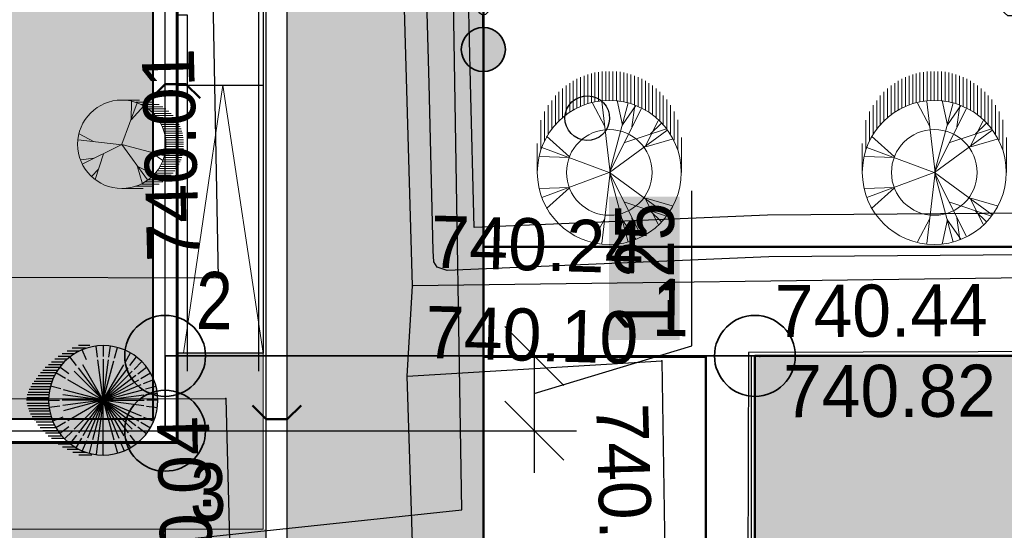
# Model space of a CAD drawing. Header units: millimetres. Extents: x -257011 to 237647566, y 2784933 to 6706507.
# Tile 62 of 256: x 10597678 to 10614228, y 2937160 to 2945731. Entities that reach past the tile are written whole.
import ezdxf
from ezdxf import colors
from ezdxf.entities.mleader import LeaderData, LeaderLine
from ezdxf.math import Vec2, Vec3

# ---------------------------------------------------------------- set-up
doc = ezdxf.new("R2010")
doc.units = ezdxf.units.MM
doc.header["$LTSCALE"] = 1000
doc.header["$PDMODE"] = 32
doc.header["$PDSIZE"] = 0.3
for name, pattern in [('ACAD_ISO02W100', [15, 12, -3]), ('Д_ТРОТ_ТРУБА', [3, 1.5, -1.5]), ('Контура низ откосов  Штриховая 0.1-0.5 - - - - - - -', [0.6, 0.1, -0.5])]:
    doc.linetypes.add(name, pattern=pattern)
for name, color, linetype in [('(004) Точки рельефа', 7, 'Continuous'), ('(007) Здания', 7, 'Continuous'), ('(013) Газ', 40, 'ИК_Газопровод -------г--------'), ('(014) Водопровод', 5, 'ИК_Водопровод -------в--------'), ('(025) Дорога', 7, 'Continuous'), ('(035) Откосы', 7, 'Continuous'), ('(038) Деревья', 7, 'Continuous'), ('(040) Ограда', 7, 'Continuous'), ('TREE', 74, 'Continuous')]:
    doc.layers.add(name, color=color, linetype=linetype)
doc.layers.add('.', color=7, linetype='Continuous', lineweight=15)
doc.styles.add('ATTR', font='romans.shx', dxfattribs={"width": 0.8, "height": 0.470416})
doc.styles.add('D-431', font='txt', dxfattribs={"width": 2})
doc.styles.add('S', font='txtwr', dxfattribs={"oblique": 15})
doc.styles.get("Standard").update_dxf_attribs({"font": 'ARIALN.TTF'})
doc.styles.add('X_ISO', font='isocpeui.ttf')
doc.linetypes.add('FENCELINE1', pattern='A,6.35,-2.54,[133,ltypeshp.shx,S=2.54,R=0,X=-2.54,Y=0],-2.54,25.4', length=36.83)
doc.linetypes.add('KANALIS_K', pattern='A,1,["<",Standard,S=1.8,R=0,X=-0.9,Y=-0.9],3,-1,["К",Standard,S=1.8,R=0,X=-0.9,Y=-0.9],-1,10', length=16)
doc.linetypes.add('ИК_Водопровод -------в--------', pattern='A,9,-0.6,["В",Standard,S=1.2,R=0,X=0,Y=-0.6],-1.2', length=10.8)
doc.linetypes.add('ИК_Воздушка ------- --------', pattern='A,9,-0.6,["Z",Standard,S=1.2,R=70,X=0.6,Y=-0.65],-1', length=10.6)
doc.linetypes.add('ИК_Газопровод -------г--------', pattern='A,9,-0.6,["Г",Standard,S=1.2,R=0,X=0,Y=-0.6],-1.2', length=10.8)
doc.linetypes.add('ОТКОСЫ_НЕУКР', pattern='A,0.5,["|",Standard,S=1.2,R=0,X=0,Y=-1.2],1,["|",Standard,S=0.5,R=0,X=0,Y=-0.5],0.5', length=2)
doc.dimstyles.new('ISO-25_WS', dxfattribs={"dimscale": 141.414141, "dimtxt": 7, "dimasz": 7, "dimexe": 5, "dimexo": 20, "dimgap": 2, "dimtad": 1, "dimdec": 0, "dimdsep": 46, "dimtxsty": 'Standard', "dimblk": 'OBLIQUE', "dimcen": 2.5, "dimdle": 5, "dimclrd": 5, "dimclre": 5, "dimclrt": 5, "dimadec": 0, "dimazin": 0, "dimtfac": 1, "dimtdec": 0, "dimtmove": 0, "dimatfit": 3, "dimldrblk": 'OBLIQUE', "dimfxl": 0, "dimtolj": 1, "dimtzin": 0, "dimlwd": 30, "dimlwe": 30, "dimarcsym": 0})

# ---------------------------------------------------------------- blocks, each defined once
blk = doc.blocks.new('d')
at = {"layer": '(038) Деревья', "color": 30}
blk.add_ellipse((0, 0), major_axis=(0.265, 0.265), ratio=1, start_param=5.497787, end_param=11.780972, dxfattribs=at)
blk = doc.blocks.new('I00250')
at = {"color": 7}
blk.add_solid([(0, 0), (-0.48, 0.83), (0.48, 0.83)], dxfattribs=at)
at = {"color": 4, "linetype": 'Continuous', "style": 'S', "oblique": 15}
blk.add_attdef('Z', (1.245141, 0.11087), '', height=2, dxfattribs=at)
blk = doc.blocks.new('kjvklglhl')
at = {"layer": '(004) Точки рельефа'}
for p in [(330.341, 516.212), (333.604, 516.168), (339.442, 515.154), (339.476, 515.145), (337.831, 515.029), (333.556, 514.65), (330.524, 514.19)]:
    blk.add_point(p, dxfattribs=at)
at = {"layer": '(007) Здания'}
blk.add_lwpolyline([(374.581, 503.36), (339.692, 502.379), (339.333, 515.161), (374.221, 516.142)], dxfattribs=at)
at = {"layer": '(013) Газ', "linetype": 'ИК_Воздушка ------- --------', "ltscale": 0.5, "flags": 128}
blk.add_lwpolyline([(292.909, 529.889), (292.062, 534.008), (300.797, 535.523), (378.045, 536.01), (380.152, 536.01), (380.512, 520.117), (378.614, 520.082), (373.886, 519.972), (374, 516.282), (339.283, 515.209), (339.606, 502.365), (340.619, 488.79), (341.059, 475.484), (341.059, 475.484), (344.329, 475.58), (345.717, 447.337), (345.717, 447.337)], dxfattribs=at)
at = {"layer": '(014) Водопровод', "ltscale": 0.5, "flags": 128}
blk.add_lwpolyline([(313.499, 509.603), (334.539, 512.433), (333.84, 528.157), (363.046, 530.904), (398.253, 533.905)], dxfattribs=at)
at = {"layer": '(025) Дорога', "linetype": 'Д_ТРОТ_ТРУБА', "flags": 128}
for points in [[(269.368, 515.247), (282.156, 517.109), (283.702, 507.914), (307.271, 511.692), (310.476, 513.628), (310.443, 515.538), (318.567, 515.917), (330.341, 516.212), (329.81, 527.423), (321.381, 528.706), (305.268, 531.339), (301.294, 530.976)], [(333.604, 516.168), (332.964, 527.46), (378.93, 529.121), (379.066, 528.657), (379.066, 527.246)], [(379.066, 525.545), (379.066, 521.091), (372.609, 521.091), (372.613, 518.239), (373.418, 517.642), (366.333, 517.518), (333.604, 516.168)], [(338.216, 506.163), (338.36, 502.868), (334.283, 502.595), (333.556, 514.65), (337.831, 515.029)], [(337.831, 515.029), (338.067, 509.596)]]:
    blk.add_lwpolyline(points, dxfattribs=at)
at = {"layer": '(025) Дорога', "linetype": 'Контура низ откосов  Штриховая 0.1-0.5 - - - - - - -'}
blk.add_lwpolyline([(333.556, 514.65), (333.604, 516.168)], dxfattribs=at)
at = {"layer": '(025) Дорога', "linetype": 'Д_ТРОТ_ТРУБА', "flags": 128}
blk.add_lwpolyline([(269.368, 515.247), (270.684, 506.001), (279.473, 507.345), (281.553, 506.423), (308.542, 510.883), (312.531, 513.649), (318.524, 513.838), (330.524, 514.19), (333.406, 460.634), (331.811, 454.811, 1.56758), (332.906, 443.73, 0.509364), (333.962, 453.359), (336.672, 456.912), (338.021, 457.657), (347.714, 458.292), (347.773, 448.108), (343.552, 448.203), (343.703, 435.09)], format="xyb", dxfattribs=at)
at = {"layer": '(035) Откосы', "linetype": 'ОТКОСЫ_НЕУКР', "ltscale": 0.5}
blk.add_lwpolyline([(333.787, 519.563), (333.534, 524.149), (333.576, 524.429), (333.871, 524.832), (362.842, 526.167), (362.988, 526.174), (363.23, 526.062), (363.288, 525.847), (363.822, 518.047), (363.7, 517.812), (363.34, 517.678), (339.576, 516.822), (334.182, 516.44), (334.01, 516.495), (333.954, 516.578), (333.936, 516.762), (333.787, 519.563)], dxfattribs=at)
at = {"layer": '(035) Откосы', "linetype": 'Контура низ откосов  Штриховая 0.1-0.5 - - - - - - -', "ltscale": 0.5}
blk.add_lwpolyline([(334.486, 519.601), (334.237, 524.116), (334.242, 524.148), (362.613, 525.455), (363.098, 518.37), (339.538, 517.521), (334.615, 517.173)], close=True, dxfattribs=at)
at = {"layer": '(007) Здания', "color": 0, "xscale": 0.4999999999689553, "yscale": 0.4999999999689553, "zscale": 0.4999999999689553, "rotation": 180.7371977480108}
blk.add_blockref('I00250', (339.668, 515.171), dxfattribs=at)
at = {"layer": '(038) Деревья', "color": 30, "linetype": 'Continuous'}
blk.add_blockref('d', (336.462, 519.064), dxfattribs=at)
at = {"layer": '(004) Точки рельефа', "style": 'D-431'}
for s, rotation, p in [('740.01', 93.1161, (330.011, 516.482)), ('740.44', 1.9114, (339.719, 515.477)), ('740.82', 1.7544, (339.893, 514.138)), ('740.26', 273.2126, (336.745, 514.27)), ('740.04', 93.0797, (330.437, 510.317))]:
    blk.add_text(s, height=0.875, rotation=rotation, dxfattribs=at).set_placement(p)
for s, p in [('740.24', (333.891, 516.483)), ('740.10', (333.843, 514.965))]:
    blk.add_text(s, height=0.875, dxfattribs=at).set_placement(p)
blk = doc.blocks.new('dhdyfh')
at = {"layer": 'TREE', "color": 92, "lineweight": 20}
for p, q in [((10254217, 5666691), (10254217, 5666204)), ((10254277, 5666217), (10254277, 5666705)), ((10254338, 5666714), (10254338, 5666227)), ((10254398, 5666235), (10254398, 5666724)), ((10254459, 5666724), (10254459, 5666238)), ((10254519, 5666243), (10254519, 5666724)), ((10254580, 5666724), (10254580, 5666240)), ((10254640, 5666233), (10254640, 5666724)), ((10254701, 5666717), (10254701, 5666227)), ((10254761, 5666215), (10254761, 5666706)), ((10254822, 5666693), (10254822, 5666199)), ((10253854, 5666529), (10253854, 5666039)), ((10253914, 5666083), (10253914, 5666567)), ((10253975, 5666109), (10253975, 5666601)), ((10254035, 5666629), (10254035, 5666140)), ((10254096, 5666652), (10254096, 5666163)), ((10254156, 5666184), (10254156, 5666675)), ((10254882, 5666186), (10254882, 5666674)), ((10254943, 5666652), (10254943, 5666166)), ((10255003, 5666140), (10255003, 5666629)), ((10255064, 5666601), (10255064, 5666114)), ((10255125, 5666081), (10255125, 5666565)), ((10255185, 5666529), (10255185, 5666042)), ((10253672, 5665895), (10253672, 5666384)), ((10253733, 5665949), (10253733, 5666439)), ((10253793, 5665998), (10253793, 5666487)), ((10255246, 5665998), (10255246, 5666487)), ((10255306, 5666441), (10255306, 5665949)), ((10255367, 5665893), (10255367, 5666384)), ((10253551, 5665761), (10253551, 5666240)), ((10253612, 5665831), (10253612, 5666323)), ((10254443, 5665800), (10254236, 5666193)), ((10254532, 5665031), (10254393, 5666223)), ((10254522, 5665028), (10254837, 5666198)), ((10254739, 5665821), (10254650, 5666236)), ((10255427, 5666323), (10255427, 5665828)), ((10255488, 5665756), (10255488, 5666256)), ((10253430, 5665555), (10253430, 5666052)), ((10253491, 5665666), (10253491, 5666158)), ((10254522, 5665031), (10255054, 5666100)), ((10254739, 5665828), (10254966, 5666152)), ((10254897, 5665793), (10254946, 5666154)), ((10255548, 5666158), (10255548, 5665664)), ((10255609, 5665574), (10255609, 5666055)), ((10253370, 5665419), (10253370, 5665908)), ((10255123, 5665467), (10255340, 5665898)), ((10255669, 5665911), (10255669, 5665409)), ((10254522, 5665028), (10255488, 5665736)), ((10254778, 5665531), (10255478, 5665762)), ((10255212, 5665677), (10255390, 5665854)), ((10253851, 5665290), (10253466, 5665636)), ((10255133, 5665459), (10255577, 5665590)), ((10255730, 5665030), (10255730, 5665615)), ((10253309, 5665030), (10253309, 5665514)), ((10254519, 5665030), (10253387, 5665451)), ((10253851, 5665282), (10253348, 5665297))]:
    blk.add_line(p, q, dxfattribs=at)
at = {"layer": 'TREE', "color": 30, "lineweight": 20, "true_color": 0xf8991e}
for p, q in [((10254519, 5665030), (10253387, 5664608)), ((10254532, 5665028), (10254393, 5663836)), ((10254522, 5665031), (10254837, 5663861)), ((10254522, 5665031), (10255488, 5664323)), ((10254522, 5665028), (10255054, 5663959)), ((10253851, 5664777), (10253348, 5664762)), ((10253851, 5664769), (10253466, 5664423)), ((10255123, 5664592), (10255340, 5664161)), ((10255133, 5664600), (10255577, 5664469)), ((10254778, 5664528), (10255478, 5664297)), ((10255212, 5664382), (10255390, 5664205)), ((10254443, 5664259), (10254236, 5663866)), ((10254739, 5664238), (10254650, 5663823)), ((10254739, 5664231), (10254966, 5663908)), ((10254897, 5664266), (10254946, 5663905))]:
    blk.add_line(p, q, dxfattribs=at)
blk.add_circle((10254519, 5665030), 1210, dxfattribs=at)
at = {"layer": 'TREE', "color": 92, "lineweight": 20}
blk.add_circle((10254519, 5665030), 720, dxfattribs=at)
at = {"layer": 'TREE', "color": 30, "lineweight": 20, "true_color": 0xf8991e, "style": 'ATTR', "width": 0.8, "flags": 9}
for p in [(10254522, 5665031), (10254522, 5665028)]:
    blk.add_attdef('ESTCODE', p, '', height=14.1, rotation=90, dxfattribs=at)
blk = doc.blocks.new('16')
h = blk.add_hatch(color=256)
h.dxf.hatch_style = 1
h.set_gradient(color1=(153, 204, 102), one_color=1, tint=1, name='SPHERICAL')
h.paths.add_polyline_path([(16382639, 10776741, 1), (16386324, 10776741, 1)])
blk.add_circle((16384481, 10776741), 1842)
at = {"layer": 'TREE'}
for p, q in [((16383746, 10778014), (16383560, 10778336)), ((16384102, 10778156), (16384005, 10778520)), ((16384290, 10778196), (16384241, 10778567)), ((16384481, 10778583), (16384481, 10778214)), ((16384673, 10778196), (16384722, 10778567)), ((16384938, 10778583), (16385310, 10778583)), ((16385044, 10778100), (16385186, 10778442)), ((16385074, 10778491), (16385524, 10778491)), ((16385282, 10778398), (16385700, 10778398)), ((16385450, 10778306), (16385862, 10778306)), ((16383442, 10777780), (16383179, 10778043)), ((16383584, 10777909), (16383360, 10778202)), ((16384481, 10776741), (16383791, 10777937)), ((16384481, 10776741), (16384124, 10778075)), ((16384481, 10776741), (16384302, 10778103)), ((16384481, 10778122), (16384481, 10776741)), ((16384481, 10776741), (16384661, 10778103)), ((16384481, 10776741), (16385172, 10777937)), ((16385378, 10777909), (16385603, 10778202)), ((16385595, 10778214), (16385999, 10778214)), ((16385701, 10778122), (16386115, 10778122)), ((16385799, 10778030), (16386226, 10778030)), ((16385881, 10777938), (16386324, 10777938)), ((16383208, 10777476), (16382886, 10777662)), ((16383317, 10777634), (16383020, 10777862)), ((16384481, 10776741), (16383504, 10777717)), ((16384481, 10776741), (16383643, 10777834)), ((16384481, 10776741), (16385320, 10777834)), ((16384481, 10776741), (16385458, 10777717)), ((16385646, 10777634), (16385943, 10777862)), ((16385755, 10777476), (16386077, 10777662)), ((16385956, 10777846), (16386436, 10777846)), ((16386517, 10777754), (16386019, 10777754)), ((16386085, 10777662), (16386598, 10777662)), ((16383119, 10777305), (16382780, 10777445)), ((16384481, 10776741), (16383207, 10777268)), ((16384481, 10776741), (16383285, 10777431)), ((16384481, 10776741), (16383384, 10777583)), ((16384481, 10776741), (16385678, 10777431)), ((16386124, 10777569), (16386671, 10777569)), ((16386744, 10777477), (16386171, 10777477)), ((16386812, 10777385), (16386207, 10777385)), ((16386238, 10777293), (16386872, 10777293)), ((16383020, 10776933), (16382655, 10776981)), ((16383056, 10777122), (16382702, 10777217)), ((16384481, 10776741), (16383147, 10777098)), ((16384481, 10776741), (16385816, 10777098)), ((16385907, 10777122), (16386261, 10777217)), ((16386924, 10777201), (16386269, 10777201)), ((16386289, 10777109), (16386975, 10777109)), ((16387013, 10777017), (16386304, 10777017)), ((16382639, 10776741), (16383008, 10776741)), ((16384481, 10776741), (16383100, 10776741)), ((16384481, 10776741), (16383114, 10776920)), ((16384481, 10776741), (16383114, 10776561)), ((16384481, 10776741), (16383207, 10776213)), ((16384481, 10776741), (16383285, 10776050)), ((16384481, 10776741), (16383384, 10775898)), ((16384481, 10776741), (16383504, 10775764)), ((16384481, 10776741), (16383643, 10775648)), ((16384481, 10776741), (16383791, 10775544)), ((16384481, 10776741), (16383956, 10775471)), ((16384481, 10776741), (16384124, 10775406)), ((16384481, 10776741), (16385848, 10776920)), ((16384481, 10776741), (16385863, 10776741)), ((16384481, 10776741), (16385458, 10775764)), ((16384481, 10776741), (16385816, 10776383)), ((16384481, 10776741), (16385678, 10776050)), ((16384481, 10776741), (16385848, 10776561)), ((16384481, 10776741), (16385320, 10775648)), ((16384481, 10776741), (16385172, 10775544)), ((16384481, 10776741), (16384839, 10775406)), ((16384481, 10776741), (16385007, 10775471)), ((16384481, 10776741), (16384661, 10775378)), ((16384481, 10775359), (16384481, 10776741)), ((16386324, 10776741), (16385955, 10776741)), ((16386316, 10776925), (16387043, 10776925)), ((16387056, 10776833), (16386320, 10776833)), ((16387056, 10776648), (16386324, 10776648)), ((16386328, 10776741), (16387065, 10776741)), ((16383020, 10776548), (16382655, 10776500)), ((16385942, 10776548), (16386308, 10776500)), ((16386928, 10776280), (16386262, 10776280)), ((16386285, 10776372), (16386975, 10776372)), ((16387005, 10776464), (16386305, 10776464)), ((16386313, 10776556), (16387035, 10776556)), ((16383119, 10776176), (16382780, 10776036)), ((16383208, 10776005), (16382886, 10775819)), ((16385755, 10776005), (16386077, 10775819)), ((16385844, 10776176), (16386183, 10776036)), ((16386171, 10776004), (16386744, 10776004)), ((16386812, 10776096), (16386211, 10776096)), ((16386242, 10776188), (16386872, 10776188)), ((16383317, 10775847), (16383020, 10775619)), ((16385521, 10775701), (16385784, 10775438)), ((16385646, 10775847), (16385943, 10775619)), ((16385956, 10775635), (16386427, 10775635)), ((16386517, 10775727), (16386023, 10775727)), ((16386081, 10775819), (16386603, 10775819)), ((16386680, 10775912), (16386132, 10775912)), ((16383584, 10775572), (16383360, 10775279)), ((16383746, 10775467), (16383560, 10775145)), ((16383918, 10775381), (16383776, 10775039)), ((16384102, 10775325), (16384005, 10774961)), ((16384673, 10775285), (16384722, 10774914)), ((16384861, 10775325), (16384958, 10774961)), ((16385044, 10775381), (16385186, 10775039)), ((16385217, 10775467), (16385402, 10775145)), ((16385378, 10775572), (16385603, 10775279)), ((16386119, 10775359), (16385697, 10775359)), ((16385795, 10775451), (16386230, 10775451)), ((16386333, 10775543), (16385881, 10775543)), ((16384481, 10774898), (16384481, 10775267)), ((16385511, 10774991), (16385058, 10774991)), ((16385310, 10775083), (16385695, 10775083)), ((16385849, 10775175), (16385446, 10775175)), ((16385587, 10775267), (16385995, 10775267)), ((16384868, 10774898), (16385306, 10774898))]:
    blk.add_line(p, q, dxfattribs=at)
at = {"layer": 'TREE', "style": 'ATTR', "width": 0.8, "flags": 9}
blk.add_attdef('ESTCODE', (16384481, 10776741), '', height=21.5, dxfattribs=at)
blk = doc.blocks.new('_Oblique')
at = {"color": 0, "linetype": 'ByBlock', "lineweight": -2}
blk.add_line((-0.5, -0.5), (0.5, 0.5), dxfattribs=at)
blk = doc.blocks.new('*D2013')
at = {"color": 5, "transparency": 16777216}
for p, q in [((10600122, 2937259), (10600122, 2929366)), ((10610036, 2937259), (10610036, 2929366)), ((10610743, 2930074), (10599415, 2930074))]:
    blk.add_line(p, q, dxfattribs=at)
at = {"layer": 'Defpoints', "color": 0, "lineweight": 50, "transparency": 16777216}
for p in [(10600122, 2940088), (10610036, 2940088), (10600122, 2930074)]:
    blk.add_point(p, dxfattribs=at)
at = {"color": 5, "transparency": 16777216, "xscale": 989.89898989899, "yscale": 989.89898989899, "zscale": 989.89898989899, "rotation": 180}
blk.add_blockref('_Oblique', (10600122, 2930074), dxfattribs=at)
at = {"color": 5, "transparency": 16777216, "xscale": 989.89898989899, "yscale": 989.89898989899, "zscale": 989.89898989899}
blk.add_blockref('_Oblique', (10610036, 2930074), dxfattribs=at)
at = {"color": 5, "lineweight": 0, "transparency": 16777216, "insert": (10605079, 2930862), "char_height": 989.9, "attachment_point": 5, "bg_fill": 1, "box_fill_scale": 1.1, "bg_fill_color": 255, "bg_fill_transparency": 0}
blk.add_mtext('\\A1;9.9', dxfattribs=at)
blk = doc.blocks.new('*D2014')
at = {"color": 5, "transparency": 16777216}
for p, q in [((10608975, 2940254), (10608975, 2942858)), ((10606328, 2940795), (10606328, 2938124)), ((10606328, 2939459), (10608975, 2940254)), ((10603699, 2940088), (10607035, 2940088)), ((10596002, 2938831), (10607035, 2938831))]:
    blk.add_line(p, q, dxfattribs=at)
at = {"layer": 'Defpoints', "color": 0, "lineweight": 50, "transparency": 16777216}
for p in [(10600871, 2940088), (10593174, 2938831), (10606328, 2938831)]:
    blk.add_point(p, dxfattribs=at)
at = {"color": 5, "transparency": 16777216, "xscale": 989.89898989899, "yscale": 989.89898989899, "zscale": 989.89898989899}
for p, rotation in [((10606328, 2940088), 90), ((10606328, 2938831), 270)]:
    blk.add_blockref('_Oblique', p, dxfattribs=dict(at, rotation=rotation))
at = {"color": 5, "lineweight": 0, "transparency": 16777216, "insert": (10608187, 2941556), "char_height": 989.9, "attachment_point": 5, "rotation": 90, "bg_fill": 1, "box_fill_scale": 1.1, "bg_fill_color": 255, "bg_fill_transparency": 0}
blk.add_mtext('\\A1;1.25', dxfattribs=at)
blk = doc.blocks.new('17')
at = {"layer": 'TREE', "color": 68, "lineweight": 20, "true_color": 0x306100}
for p, q in [((16375547, 10777897), (16376284, 10777897)), ((16375932, 10777072), (16375955, 10777838)), ((16375547, 10776055), (16376189, 10777778)), ((16375943, 10777072), (16376470, 10777658)), ((16376140, 10777805), (16376884, 10777805)), ((16376347, 10777713), (16377104, 10777713)), ((16376516, 10777620), (16377265, 10777620)), ((16376661, 10777528), (16377389, 10777528)), ((16376767, 10777436), (16377515, 10777436)), ((16376865, 10777344), (16377610, 10777344)), ((16376947, 10777252), (16377692, 10777252)), ((16377022, 10777160), (16377766, 10777160)), ((16377829, 10777068), (16377084, 10777068)), ((16377151, 10776976), (16377888, 10776976)), ((16377190, 10776884), (16377939, 10776884)), ((16377982, 10776792), (16377237, 10776792)), ((16378017, 10776699), (16377272, 10776699)), ((16377304, 10776607), (16378052, 10776607)), ((16375545, 10776036), (16373730, 10776246)), ((16374374, 10776171), (16373777, 10776487)), ((16378077, 10776515), (16377335, 10776515)), ((16377355, 10776423), (16378098, 10776423)), ((16378111, 10776331), (16377369, 10776331)), ((16377381, 10776239), (16378126, 10776239)), ((16375545, 10776051), (16373917, 10775240)), ((16375545, 10776051), (16377325, 10775571)), ((16375545, 10776051), (16376623, 10774580)), ((16376751, 10775721), (16377384, 10775856)), ((16377378, 10775870), (16378127, 10775870)), ((16378126, 10776147), (16377386, 10776147)), ((16378126, 10775963), (16377390, 10775963)), ((16377394, 10776055), (16378126, 10776055)), ((16374386, 10775481), (16373835, 10775406)), ((16374784, 10775661), (16374433, 10774595)), ((16376763, 10775721), (16377255, 10775376)), ((16378017, 10775410), (16377276, 10775410)), ((16377308, 10775502), (16378050, 10775502)), ((16378080, 10775594), (16377327, 10775594)), ((16377351, 10775686), (16378099, 10775686)), ((16378115, 10775778), (16377370, 10775778)), ((16374561, 10775000), (16374292, 10774730)), ((16376201, 10775120), (16376400, 10774445)), ((16376213, 10775135), (16376868, 10774805)), ((16377829, 10775042), (16377088, 10775042)), ((16377147, 10775134), (16377884, 10775134)), ((16377939, 10775226), (16377198, 10775226)), ((16377237, 10775318), (16377982, 10775318)), ((16376652, 10774581), (16377414, 10774581)), ((16377515, 10774673), (16376763, 10774673)), ((16376861, 10774765), (16377610, 10774765)), ((16377696, 10774857), (16376947, 10774857)), ((16377022, 10774949), (16377766, 10774949)), ((16375547, 10774213), (16376438, 10774213)), ((16376888, 10774305), (16376124, 10774305)), ((16376376, 10774397), (16377108, 10774397)), ((16377265, 10774489), (16376512, 10774489))]:
    blk.add_line(p, q, dxfattribs=at)
blk.add_circle((16375547, 10776055), 1842, dxfattribs=at)
at = {"layer": 'TREE', "color": 68, "lineweight": 20, "true_color": 0x306100, "style": 'ATTR', "width": 0.8, "flags": 9}
blk.add_attdef('ESTCODE', (16375545, 10776051), '', height=21.5, dxfattribs=at)
blk = doc.blocks.new('ergrtshjs')
at = {"layer": '(040) Ограда', "linetype": 'KANALIS_K', "ltscale": 1000}
h = blk.add_hatch(color=256, dxfattribs=at)
h.set_gradient(color1=(255, 0, 0), color2=(255, 0, 0), tint=0.41, name='INVSPHERICAL')
h.paths.add_polyline_path([(4220109, -1174872), (4193509, -1174872), (4193509, -1159672), (4220109, -1159672)])
at = {"layer": '.', "lineweight": 0, "ltscale": 1000}
h = blk.add_hatch(dxfattribs=at)
h.set_pattern_fill('AR-SAND', color=252, scale=10)
h.set_pattern_definition([(37.5, (0, -27743), (-16.000313, 489.413237), [0, -386.08, 0, -431.8, 0, -412.75]), (7.5, (0, -27743), (449.52328, 716.8251), [0, -208.28, 0, -347.98, 0, -133.35]), (327.5, (-312.4, -27743), (790.99237, 1.437185), [0, -127, 0, -457.2, 0, -596.9]), (317.5, (-312.4, -27743), (763.55645, 222.92932), [0, -63.5, 0, -299.72, 0, -342.9])])
h.paths.add_polyline_path([(4221959, -1157822), (4191659, -1157822), (4191659, -1165772), (4193109, -1165772), (4193109, -1159272), (4220509, -1159272), (4220509, -1166372), (4221959, -1166372)])
h.paths.add_polyline_path([(4193109, -1173772), (4191659, -1173772), (4191659, -1176722), (4196959, -1176722), (4196959, -1175272), (4193109, -1175272)])
h.paths.add_polyline_path([(4221959, -1171476), (4221959, -1168172), (4220509, -1168172), (4220509, -1175272), (4207359, -1175272), (4207359, -1176722), (4221959, -1176722)])
at = {"color": 0}
for p, q in [((4191659, -1166372), (4191659, -1173772)), ((4193109, -1169272), (4191659, -1169272))]:
    blk.add_line(p, q, dxfattribs=at)
at = {"lineweight": 60, "ltscale": 1000}
blk.add_lwpolyline([(4193109, -1159272), (4220509, -1159272), (4220509, -1175272), (4193109, -1175272)], close=True, dxfattribs=at)
at = {"color": 1, "lineweight": 30, "ltscale": 1000}
blk.add_lwpolyline([(4193309, -1159472), (4220309, -1159472), (4220309, -1175072), (4193309, -1175072)], close=True, dxfattribs=at)
at = {"lineweight": 40, "ltscale": 1000}
blk.add_lwpolyline([(4193509, -1159672), (4220109, -1159672), (4220109, -1174872), (4193509, -1174872)], close=True, dxfattribs=at)
at = {"color": 204, "linetype": 'FENCELINE1', "lineweight": 30, "ltscale": 20}
for points in [[(4191739, -1165772), (4191739, -1174072)], [(4193109, -1168092), (4192939, -1168092), (4192939, -1174072)]]:
    blk.add_lwpolyline(points, dxfattribs=at)
at = {"lineweight": 0, "ltscale": 1000}
blk.add_lwpolyline([(4202859, -1176722), (4191659, -1176722), (4191659, -1168172)], dxfattribs=at)
at = {"color": 251, "linetype": 'ACAD_ISO02W100', "lineweight": 0, "ltscale": 50}
blk.add_lwpolyline([(4191659, -1173772), (4192339, -1169272), (4193002, -1173772)], dxfattribs=at)
at = {"color": 0}
blk.add_lwpolyline([(4191659, -1173772), (4193109, -1173772)], dxfattribs=at)
blk = doc.blocks.new('ываыва')
at = {"lineweight": 20}
h = blk.add_hatch(color=5, dxfattribs=at)
h.set_gradient(color1=(0, 0, 255), one_color=1, tint=1, name='SPHERICAL')
h.paths.add_polyline_path([(3290860, 306725, 1), (3288890, 306725, 1)])
at = {"color": 7, "lineweight": 35}
blk.add_circle((3289875, 306725), 985, dxfattribs=at)
blk = doc.blocks.new('фывавыфа')
at = {"lineweight": 53, "ltscale": 50}
for p, q in [((-3000441, -193490), (-2999968, -193490)), ((-2999590, -193490), (-2999117, -193490))]:
    blk.add_line(p, q, dxfattribs=at)
at = {"lineweight": 30, "ltscale": 50}
blk.add_circle((-2999779, -193490), 188, dxfattribs=at)
at = {"lineweight": 25, "yscale": 0.8407085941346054, "zscale": 0.8407085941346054}
for p, xscale in [((-5767096, -451356), 0.8407085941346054), ((-232462, -451356), -0.8407085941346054)]:
    blk.add_blockref('ываыва', p, dxfattribs=dict(at, xscale=xscale))

msp = doc.modelspace()

# ---------------------------------------------------------------- hatches: boundary and pattern name
at = {"ltscale": 1000}
h = msp.add_hatch(dxfattribs=at)
h.set_pattern_fill('AR-SAND', color=252, scale=15, angle=266, style=0)
h.set_pattern_definition([(303.5, (314469.7, -2512711.3), (734.005765, -27.267607), [0, -579.12, 0, -647.7, 0, -619.125]), (273.5, (314469.7, -2512711.3), (1025.58269, -747.64719), [0, -312.42, 0, -521.97, 0, -200.025]), (233.5, (314502.4, -2512243.8), (-80.614732, -1183.74871), [0, -190.5, 0, -685.8, 0, -895.35]), (223.5, (314502.4, -2512243.8), (253.68491, -1165.87085), [0, -95.25, 0, -449.58, 0, -514.35])])
edge = h.paths.add_edge_path()
edge.add_line((10605472.229, 2960081.172), (10565772.229, 2960081.172))
edge.add_line((10565772.229, 2960081.172), (10565772.229, 2953441.587))
edge.add_arc((10563817.566, 2953672.358), 1968.239, 268.6947902, 353.2667331, ccw=False)
edge.add_line((10563772.733, 2951704.63), (10534822.091, 2951704.63))
edge.add_line((10534822.091, 2951704.63), (10530461.064, 2950337.707))
edge.add_line((10530461.064, 2950337.707), (10530843.256, 2947704.63))
edge.add_line((10530843.256, 2947704.63), (10565729.098, 2947704.63))
edge.add_arc((10565581.432, 2945668.945), 2041.034, 0.8726, 85.851123, ccw=False)
edge.add_line((10567622.229, 2945700.028), (10567622.229, 2939686.378))
edge.add_line((10567622.229, 2939686.378), (10553985.49, 2939686.378))
edge.add_line((10553985.49, 2939686.378), (10553713.17, 2942151.667))
edge.add_line((10553713.17, 2942151.667), (10550865.41, 2941837.099))
edge.add_line((10550865.41, 2941837.099), (10551665.376, 2935187.83))
edge.add_line((10551665.376, 2935187.83), (10554448.448, 2935495.253))
edge.add_line((10554448.448, 2935495.253), (10554140.136, 2938286.378))
edge.add_line((10554140.136, 2938286.378), (10571472.229, 2938286.378))
edge.add_line((10571472.229, 2938286.378), (10571472.229, 2941331.17))
edge.add_line((10571472.229, 2941331.17), (10570922.229, 2941331.17))
edge.add_line((10570922.229, 2941331.17), (10570772.229, 2941331.17))
edge.add_line((10570772.229, 2941331.17), (10570772.229, 2941481.17))
edge.add_line((10570772.229, 2941481.17), (10570772.229, 2945531.17))
edge.add_line((10570772.229, 2945531.17), (10570822.229, 2945531.17))
edge.add_line((10570822.229, 2945531.17), (10571235.644, 2944290.927))
edge.add_line((10571235.644, 2944290.927), (10571472.229, 2944245.121))
edge.add_line((10571472.229, 2944245.121), (10571472.229, 2945731.166))
edge.add_line((10571472.229, 2945731.166), (10570872.229, 2945731.166))
edge.add_line((10570872.229, 2945731.166), (10570872.229, 2946690.317))
edge.add_arc((10570823.073, 2946681.169), 50, -180, 10.5422531, ccw=False)
edge.add_arc((10570823.073, 2946681.169), 50, 10.5422531, 180, ccw=False)
edge.add_line((10570872.229, 2946690.317), (10570872.229, 2947531.172))
edge.add_line((10570872.229, 2947531.172), (10571472.229, 2947531.172))
edge.add_line((10571472.229, 2947531.172), (10571472.229, 2956131.172))
edge.add_line((10571472.229, 2956131.172), (10569472.229, 2956131.172))
edge.add_line((10569472.229, 2956131.172), (10569472.229, 2939686.378))
edge.add_line((10569472.229, 2939686.378), (10569122.229, 2939686.378))
edge.add_line((10569122.229, 2939686.378), (10569122.229, 2956481.172))
edge.add_line((10569122.229, 2956481.172), (10602172.229, 2956481.172))
edge.add_line((10602172.229, 2956481.172), (10602172.229, 2954865.572))
edge.add_line((10602172.229, 2954865.572), (10602172.229, 2932281.172))
edge.add_line((10602172.229, 2932281.172), (10569529.793, 2932281.172))
edge.add_line((10569529.793, 2932281.172), (10569529.793, 2928681.172))
edge.add_line((10569529.793, 2928681.172), (10605472.229, 2928681.172))
edge.add_line((10605472.229, 2928681.172), (10605472.229, 2960081.172))
edge = h.paths.add_edge_path(flags=17)
edge.add_line((10591772.229, 2936681.172), (10601822.229, 2936681.172))
edge.add_line((10601822.229, 2936681.172), (10601822.229, 2937181.172))
edge.add_line((10601822.229, 2937181.172), (10601772.229, 2937181.172))
edge.add_line((10601772.229, 2937181.172), (10590572.229, 2937181.172))
edge.add_line((10590572.229, 2937181.172), (10590572.229, 2935181.172))
edge.add_line((10590572.229, 2935181.172), (10589657.205, 2935181.172))
edge.add_arc((10589657.229, 2935131.172), 50, 0, 90.0280029, ccw=False)
edge.add_arc((10589657.229, 2935131.172), 50, -180, 0, ccw=False)
edge.add_arc((10589657.229, 2935131.172), 50, 90.0280029, 180, ccw=False)
edge.add_line((10589657.205, 2935181.172), (10586987.229, 2935181.172))
edge.add_arc((10586987.229, 2935131.172), 50, 0, 89.9999998, ccw=False)
edge.add_arc((10586987.229, 2935131.172), 50, -180, 0, ccw=False)
edge.add_arc((10586987.229, 2935131.172), 50, 89.9999998, 180, ccw=False)
edge.add_line((10586987.229, 2935181.172), (10586072.229, 2935181.172))
edge.add_line((10586072.229, 2935181.172), (10586072.229, 2937181.172))
edge.add_line((10586072.229, 2937181.172), (10571472.229, 2937181.172))
edge.add_line((10571472.229, 2937181.172), (10571472.229, 2938286.378))
edge.add_line((10571472.229, 2938286.378), (10569472.229, 2938286.378))
edge.add_line((10569472.229, 2938286.378), (10569472.229, 2936681.172))
edge.add_line((10569472.229, 2936681.172), (10585072.229, 2936681.172))
edge.add_line((10585072.229, 2936681.172), (10585072.229, 2932631.172))
edge.add_line((10585072.229, 2932631.172), (10591772.229, 2932631.172))
edge.add_line((10591772.229, 2932631.172), (10591772.229, 2936681.172))
at = {"linetype": 'KANALIS_K', "ltscale": 1000}
h = msp.add_hatch(dxfattribs=at)
h.set_pattern_fill('JIS_STN_1E', color=252, scale=550, angle=266, style=0)
h.set_pattern_definition([(311, (314469.7, -2762778.6), (415.09027, 360.832466), []), (311, (314442.65, -2763165.4), (415.09027, 360.832466), [550, -275])])
h.paths.add_polyline_path([(10610035.988, 2940087.651), (10644876.353, 2940087.651), (10644876.353, 2943717.685), (10651433.943, 2943717.685), (10651433.943, 2951187.718), (10658057.888, 2951187.718), (10658065.177, 2936579.655), (10661604.093, 2936579.655), (10661604.093, 2929977.641), (10658057.888, 2929977.641), (10658057.888, 2890329.034), (10651476.496, 2890329.034), (10651476.496, 2896518.518), (10645811.293, 2896518.518), (10645811.293, 2900620.813), (10610972.229, 2900620.813), (10610972.229, 2913591.626), (10651431.035, 2913591.626), (10651431.035, 2927289.436), (10610035.988, 2927289.436)])

# ---------------------------------------------------------------- linework, layer by layer
at = {"lineweight": 50, "ltscale": 1000}
msp.add_lwpolyline([(10569529.793, 2932681.172), (10569529.793, 2928681.172), (10605472.229, 2928681.172), (10605472.229, 2960081.172), (10565772.229, 2960081.172), (10565772.229, 2953441.587, -0.386730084), (10563772.733, 2951704.63), (10534822.091, 2951704.63), (10530461.064, 2950337.707), (10530843.256, 2947704.63), (10565729.098, 2947704.63, -0.388770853), (10567622.229, 2945700.028), (10567622.229, 2939686.378)], format="xyb", dxfattribs=at)
at = {"color": 150}
for points in [[(10569122.229, 2938286.378), (10569122.229, 2932281.172), (10602172.229, 2932281.172), (10602172.229, 2954865.572), (10602172.229, 2956481.172), (10569122.229, 2956481.172), (10569122.229, 2939686.378)], [(10569472.229, 2938286.378), (10569472.229, 2932631.172), (10601822.229, 2932631.172), (10601822.229, 2954631.172), (10601822.229, 2956131.172), (10569472.229, 2956131.172), (10569472.229, 2939686.378)]]:
    msp.add_lwpolyline(points, dxfattribs=at)
at = {"lineweight": 50, "ltscale": 1000}
for points in [[(10610035.988, 2940087.651), (10644876.353, 2940087.651), (10644876.353, 2943717.685), (10651433.943, 2943717.685), (10651433.943, 2951187.718), (10658057.888, 2951187.718), (10658057.888, 2890329.034), (10651476.496, 2890329.034), (10651476.496, 2896518.518), (10645811.293, 2896518.518), (10645811.293, 2900620.813), (10610972.229, 2900620.813), (10610972.229, 2913591.626), (10651431.035, 2913591.626), (10651431.035, 2927289.436), (10610035.988, 2927289.436), (10610035.988, 2940087.651)], [(10599889.649, 2944416.108), (10600122.229, 2944647.189), (10600472.229, 2944647.189), (10600711.181, 2944416.108)], [(10609209.344, 2934569.024), (10609209.344, 2940069.068), (10605472.229, 2940069.068), (10605472.229, 2927630.691), (10609209.344, 2927630.691), (10609209.344, 2931042.101)], [(10601589.649, 2939255.156), (10601822.229, 2939024.075), (10602172.229, 2939024.075), (10602411.181, 2939255.156)]]:
    msp.add_lwpolyline(points, dxfattribs=at)
msp.add_lwpolyline([(10605472.229, 2949880.138), (10634491.142, 2950400.025), (10634491.142, 2941917.128), (10605472.229, 2941917.128)], close=True, dxfattribs=at)
at = {"color": 222, "lineweight": 35}
msp.add_lwpolyline([(10600122.229, 2938831.172), (10600122.229, 2940087.651), (10610035.988, 2940087.651)], dxfattribs=at)
for centre in [(10600122.229, 2940087.67), (10610035.988, 2940087.651), (10600122.229, 2938831.172)]:
    msp.add_circle(centre, 679.103, dxfattribs=at)

# ---------------------------------------------------------------- block references
at = {"lineweight": 5, "xscale": 999.9999999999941, "yscale": 999.9999999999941, "zscale": 999.9999999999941, "rotation": 358.3893224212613}
msp.add_blockref('kjvklglhl', (10256299.447, 2434677.112), dxfattribs=at)
at = {"lineweight": 50, "xscale": -1}
msp.add_blockref('ergrtshjs', (14793431.457, 4113903.058), dxfattribs=at)
at = {"lineweight": 50}
for p in [(353069.504, -2721862.364), (358532.046, -2721862.364)]:
    msp.add_blockref('dhdyfh', p, dxfattribs=at)
at = {"color": 150, "lineweight": 100}
for name, p, xscale, yscale, zscale in [('17', (3997952.027, -1400489.749), 0.4031280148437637, 0.4031280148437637, 0.4031280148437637), ('16', (18767701.406, -2433491.707), -0.4985583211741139, 0.4985583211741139, 0.4985583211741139)]:
    msp.add_blockref(name, p, dxfattribs=dict(at, xscale=xscale, yscale=yscale, zscale=zscale))

# ---------------------------------------------------------------- texts
at = {"color": 1, "lineweight": 30, "char_height": 960.3676, "width": 559.57564, "attachment_point": 3, "rotation": 359.243779}
for s, insert in [('{\\C222;2}', (10601262.965, 2941492.921)), ('{\\C222;1}', (10608930.241, 2941377.772)), ('{\\C222;3}', (10601162.454, 2938277.067))]:
    msp.add_mtext(s, dxfattribs=dict(at, insert=insert))

# ---------------------------------------------------------------- dimensions: what is measured, and where the dimension line sits
at = {"lineweight": 0}
dim = msp.add_linear_dim(base=(10606327.812, 2938831.172), p1=(10600870.888, 2940087.651), p2=(10593174.121, 2938831.172), angle=90, text='1.25', dimstyle='ISO-25_WS', override={"dimtmove": 1, "dimtfill": 2, "dimtfillclr": 255, "dimlwd": 65535, "dimlwe": 65535}, dxfattribs=at)
dim.commit()
dim.dimension.update_dxf_attribs({"geometry": '*D2014', "text_midpoint": (10608187.128, 2940536.508)})
dim = msp.add_linear_dim(base=(10600122.229, 2930073.525), p1=(10610035.988, 2940087.651), p2=(10600122.229, 2940087.651), text='9.9', dimstyle='ISO-25_WS', override={"dimtmove": 1, "dimtfill": 2, "dimtfillclr": 255, "dimlwd": 65535, "dimlwe": 65535}, dxfattribs=at)
dim.commit()
dim.dimension.update_dxf_attribs({"geometry": '*D2013', "text_midpoint": (10605079.109, 2930861.769)})

# ---------------------------------------------------------------- next in the draw order: leaders
at = {"ltscale": 250}
ml = msp.add_multileader_mtext('Standard', dxfattribs=at)
ml.set_content('Теплоносос\\PPy=48 кВт\\PPp=43,2 кВт\\PIp=83 A', color=256, style='X_ISO')
ml.set_leader_properties()
ml.build(insert=Vec2(0, 0))
ml.multileader.update_dxf_attribs({"text_left_attachment_type": 6, "text_right_attachment_type": 6, "dogleg_length": 0.002, "arrow_head_size": 600, "scale": 500})
ctx = ml.context
ctx.base_point, ctx.scale, ctx.char_height, ctx.arrow_head_size, ctx.landing_gap_size, ctx.plane_origin = Vec3(10614281.122, 2945802.935), 500, 1000, 600, 0, Vec3(10582521.498, 2913073.937)
ctx.left_attachment, ctx.right_attachment, ctx.text_align_type = 6, 6, 1
notes = []
notes.append((ctx, [(1, (1, 1, 0), (10614280.322, 2945802.935), (1, 0), 0.8, [(0, [(10608180.42, 2951276.33)], 0, [])])]))
ctx.mtext.insert, ctx.mtext.alignment, ctx.mtext.flow_direction = Vec3(10618251.955, 2947102.935), 2, 5
ctx.mtext.has_bg_fill, ctx.mtext.bg_color, ctx.mtext.bg_scale_factor, ctx.mtext.bg_transparency, ctx.mtext.use_window_bg_color = 1, -1023410172, 1.1, 0, 0
ml = msp.add_multileader_mtext('Standard', dxfattribs=at)
ml.set_content('АВВГ-(4x25) мм2 L=59 на ГРЩ\\Pв ПВХ тр.в траншее в земле. от {\\C0;ТП}', color=256, style='X_ISO')
ml.set_leader_properties()
ml.build(insert=Vec2(0, 0))
ml.multileader.update_dxf_attribs({"text_left_attachment_type": 6, "text_right_attachment_type": 6, "dogleg_length": 0.002, "arrow_head_size": 470.717, "scale": 500})
ctx = ml.context
ctx.base_point, ctx.scale, ctx.char_height, ctx.arrow_head_size, ctx.landing_gap_size, ctx.plane_origin, ctx.plane_x_axis, ctx.plane_y_axis = Vec3(10580115.268, 2926934.269, -960), 500, 784.52892, 470.717, 0, Vec3(10565603.477, 2910444.404, -960), Vec3(0.999942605, 0.010713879), Vec3(-0.010713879, 0.999942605)
ctx.left_attachment, ctx.right_attachment, ctx.text_align_type = 6, 6, 1
notes.append((ctx, [(1, (1, 1, 0), (10580114.641, 2926934.262, -960), (0.999942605, 0.010713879), 0.628, [(1, [(10574239.55, 2937592.965, -960)], 0, [])])]))
ctx.mtext.insert, ctx.mtext.text_direction, ctx.mtext.rotation, ctx.mtext.alignment, ctx.mtext.flow_direction = Vec3(10589522.605, 2928055.01, -960), Vec3(0.999942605, 0.010713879), 0.010714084, 2, 5
ctx.mtext.has_bg_fill, ctx.mtext.bg_color, ctx.mtext.bg_scale_factor, ctx.mtext.bg_transparency, ctx.mtext.use_window_bg_color = 1, -1023410172, 1.1, 0, 0
for ctx, leaders in notes:
    for number, flags, end, landing, length, lines in leaders:
        leader = LeaderData()
        leader.index, (leader.has_last_leader_line, leader.has_dogleg_vector, leader.attachment_direction) = number, flags
        leader.last_leader_point, leader.dogleg_vector, leader.dogleg_length = Vec3(end), Vec3(landing), length
        for number, points, colour, breaks in lines:
            line = LeaderLine()
            line.index, line.vertices, line.color, line.breaks = number, Vec3.list(points), colors.encode_raw_color(colour), breaks
            leader.lines.append(line)
        ctx.leaders.append(leader)

# ---------------------------------------------------------------- next in the draw order: leaders
ml = msp.add_multileader_mtext('Standard', dxfattribs=at)
ml.set_content('АВВГ-(4x35) мм2 L=96 на Теплоносос\\Pв ПВХ тр.в траншее в земле. от {\\C0;ТП}', color=256, style='X_ISO')
ml.set_leader_properties()
ml.build(insert=Vec2(0, 0))
ml.multileader.update_dxf_attribs({"text_left_attachment_type": 6, "text_right_attachment_type": 6, "dogleg_length": 0.002, "arrow_head_size": 470.717, "scale": 500})
ctx = ml.context
ctx.base_point, ctx.scale, ctx.char_height, ctx.arrow_head_size, ctx.landing_gap_size, ctx.plane_origin, ctx.plane_x_axis, ctx.plane_y_axis = Vec3(10608578.136, 2963984.565), 500, 784.52892, 470.717, 0, Vec3(10593163.695, 2941475.424), Vec3(0.999942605, 0.010713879), Vec3(-0.010713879, 0.999942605)
ctx.left_attachment, ctx.right_attachment, ctx.text_align_type = 6, 6, 1
notes = []
notes.append((ctx, [(1, (1, 1, 0), (10608577.509, 2963984.558), (0.999942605, 0.010713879), 0.628, [(1, [(10603694.136, 2953153.697)], 0, [])])]))
ctx.mtext.insert, ctx.mtext.text_direction, ctx.mtext.rotation, ctx.mtext.width, ctx.mtext.alignment, ctx.mtext.flow_direction = Vec3(10618177.731, 2965107.365), Vec3(0.999942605, 0.010713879), 0.010714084, 19312.2629, 2, 5
ctx.mtext.has_bg_fill, ctx.mtext.bg_color, ctx.mtext.bg_scale_factor, ctx.mtext.bg_transparency, ctx.mtext.use_window_bg_color = 1, -1023410172, 1.1, 0, 0
for ctx, leaders in notes:
    for number, flags, end, landing, length, lines in leaders:
        leader = LeaderData()
        leader.index, (leader.has_last_leader_line, leader.has_dogleg_vector, leader.attachment_direction) = number, flags
        leader.last_leader_point, leader.dogleg_vector, leader.dogleg_length = Vec3(end), Vec3(landing), length
        for number, points, colour, breaks in lines:
            line = LeaderLine()
            line.index, line.vertices, line.color, line.breaks = number, Vec3.list(points), colors.encode_raw_color(colour), breaks
            leader.lines.append(line)
        ctx.leaders.append(leader)

# ---------------------------------------------------------------- next in the draw order: block references
at = {"lineweight": 30, "xscale": 0.4469678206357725, "yscale": 0.4469678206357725, "zscale": 0.4469678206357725, "rotation": 89.92230347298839}
msp.add_blockref('фывавыфа', (10520806.94, 4286819.359), dxfattribs=at)

doc.saveas('drawing.dxf')
